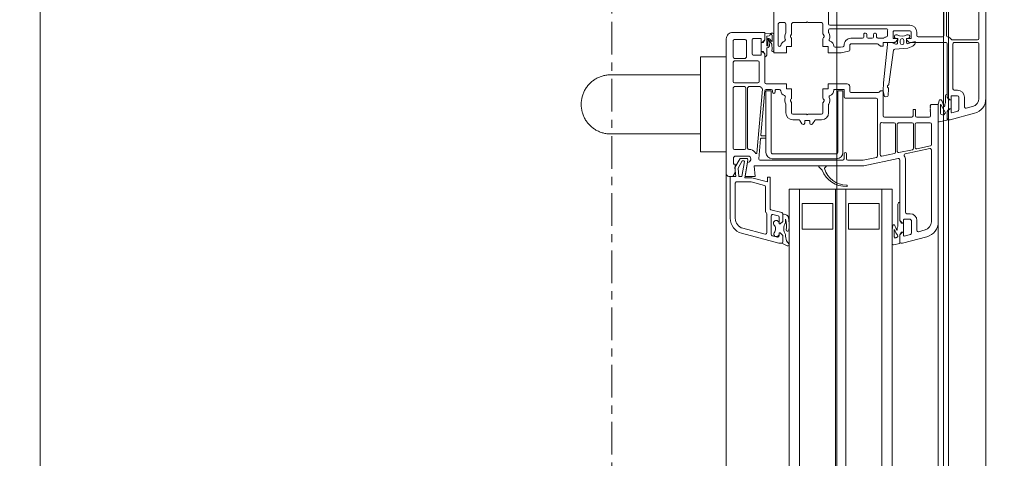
# Model space of a CAD drawing. Header units: millimetres. Extents: x -37728 to 44100, y 631619 to 691915.
# Tile 146 of 256: x 2992 to 3376, y 660927 to 661098. Entities that reach past the tile are written whole.
import ezdxf
from ezdxf import colors
from ezdxf.entities.mleader import LeaderData, LeaderLine
from ezdxf.math import Vec2, Vec3

# ---------------------------------------------------------------- set-up
doc = ezdxf.new("R2010")
doc.units = ezdxf.units.MM
doc.linetypes.add('Linia siatki', pattern=[2.2225, 1.27, -0.3175, 0.3175, -0.3175])
doc.layers.add('_XREF', color=7, linetype='Continuous')
for name, color, linetype, lineweight in [('A-DETL-GENF', 252, 'Continuous', 5), ('A-GENM', 252, 'Continuous', 5), ('A-GLAZ', 252, 'Continuous', 5), ('ins-opisy', 7, 'Continuous', 25), ('S-GRID', 252, 'Continuous', 5)]:
    doc.layers.add(name, color=color, linetype=linetype, lineweight=lineweight)
doc.styles.get("Standard").update_dxf_attribs({"font": 'arial.ttf'})

# ---------------------------------------------------------------- blocks, each defined once
blk = doc.blocks.new('Windows_S9000-Double-Vent-Window-with-Sashbars - O3 Windows_S9000-Double-Vent-Window-with-Sashbars 2-9225298-__-00_00 Przyziemie PB')
at = {"layer": 'A-DETL-GENF', "color": 252}
for p, q in [((-2.864, 13.4), (2.866, 13.4)), ((-2.864, 13.13), (0.54, 13.13)), ((0.59, 13.08), (0.59, 12.1)), ((0.69, 13.08), (0.69, 12.17)), ((2.866, 13.13), (0.74, 13.13)), ((3.252, 12.633), (3.184, 12.885)), ((3.445, 12.955), (3.698, 12.01)), ((2.55, 12.17), (2.55, 12.3)), ((2.77, 12.3), (2.77, 12.07)), ((2.82, 12.57), (3.204, 12.57)), ((3.31, 12.35), (2.82, 12.35)), ((3.422, 12.075), (3.358, 12.313)), ((0.74, 12.12), (2.5, 12.12)), ((2.82, 11.9), (0.74, 11.9)), ((2.819, 11.9), (2.715, 11.9)), ((2.79, 12.05), (2.92, 12.05)), ((2.891, 11.951), (2.819, 11.9)), ((2.819, 11.9), (2.891, 11.951)), ((2.891, 11.951), (2.819, 11.9)), ((2.92, 12), (2.82, 11.9)), ((2.92, 12.05), (2.92, 12)), ((3.27, 12.049), (2.92, 12.049)), ((2.92, 12.049), (2.92, 11.96)), ((3.27, 12), (3.27, 12.05)), ((3.27, 12.05), (3.403, 12.05)), ((3.27, 11.96), (3.27, 12.049)), ((3.37, 11.9), (3.27, 12)), ((3.37, 11.9), (3.298, 11.951)), ((3.711, 11.9), (3.37, 11.9)), ((3.654, 11.9), (3.37, 11.9)), ((3.698, 12.01), (3.7, 11.95)), ((3.778, 11.589), (3.711, 11.9)), ((0.428, 11.87), (-3.38, 11.87)), ((-2.03, 11.76), (0.42, 11.76)), ((0.47, 11.71), (0.47, 10.76)), ((0.69, 11.85), (0.69, 10.436)), ((2.775, 11.83), (3.043, 11.83)), ((2.975, 11.698), (2.923, 11.665)), ((2.923, 11.665), (2.923, 11.597)), ((2.923, 11.597), (3.087, 11.55)), ((3.172, 11.765), (2.975, 11.698)), ((3.043, 11.83), (3.095, 11.8)), ((3.087, 11.55), (3.776, 11.55)), ((3.095, 11.8), (3.159, 11.8)), ((3.098, 11.652), (3.431, 11.825)), ((3.108, 11.635), (3.098, 11.652)), ((3.1, 11.27), (3.1, 11.55)), ((3.1, 11.55), (7.665, 11.55)), ((3.46, 11.635), (3.108, 11.635)), ((3.431, 11.825), (3.516, 11.745)), ((3.484, 11.65), (3.46, 11.635)), ((3.516, 11.745), (3.484, 11.65)), ((3.776, 11.55), (3.778, 11.589)), ((3.14, 11.23), (3.1, 11.27)), ((3.16, 11.25), (3.14, 11.23)), ((3.18, 11.23), (3.16, 11.25)), ((3.2, 11.25), (3.18, 11.23)), ((3.22, 11.23), (3.2, 11.25)), ((3.24, 11.25), (3.22, 11.23)), ((3.26, 11.23), (3.24, 11.25)), ((3.28, 11.25), (3.26, 11.23)), ((3.3, 11.23), (3.28, 11.25)), ((3.32, 11.25), (3.3, 11.23)), ((3.34, 11.23), (3.32, 11.25)), ((3.36, 11.25), (3.34, 11.23)), ((3.38, 11.23), (3.36, 11.25)), ((3.4, 11.25), (3.38, 11.23)), ((3.55, 11.25), (3.4, 11.25)), ((3.6, 10.715), (3.6, 11.2)), ((3.82, 10.7), (3.82, 11.23)), ((3.87, 11.28), (4.666, 11.28)), ((4.714, 11.24), (4.827, 10.71)), ((5.026, 10.255), (4.821, 11.22)), ((4.87, 11.28), (7.665, 11.28)), ((7.984, 11.035), (8.052, 10.783)), ((8.245, 11.105), (8.5, 10.154)), ((0.02, 10.44), (0.02, 7.33)), ((0.24, 10.44), (0.24, 9.84)), ((0.42, 10.71), (0.29, 10.71)), ((0.52, 10.49), (0.29, 10.49)), ((0.54, 10.315), (0.54, 10.47)), ((0.54, 10.362), (0.54, 10.312)), ((0.675, 10.4), (0.59, 10.315)), ((0.69, 10.497), (0.658, 10.647)), ((0.658, 10.647), (0.719, 10.647)), ((0.736, 10.384), (0.69, 10.497)), ((0.755, 10.633), (0.819, 10.569)), ((0.83, 10.552), (0.907, 10.362)), ((0.907, 10.362), (0.949, 9.857)), ((3.3, 10.565), (3.3, 10.665)), ((3.3, 10.665), (3.55, 10.665)), ((3.55, 10.565), (3.3, 10.565)), ((3.6, 9.45), (3.6, 10.515)), ((3.82, 10), (3.82, 10.53)), ((4.778, 10.65), (3.87, 10.65)), ((3.87, 10.58), (4.814, 10.58)), ((4.863, 10.54), (4.976, 10.01)), ((7.35, 10.45), (7.35, 10.32)), ((7.57, 10.45), (7.57, 10.22)), ((8.004, 10.72), (7.62, 10.72)), ((8.11, 10.5), (7.62, 10.5)), ((8.222, 10.225), (8.158, 10.463)), ((0.54, 10.312), (0.691, 10.315)), ((0.59, 10.315), (0.54, 10.315)), ((0.704, 9.965), (0.54, 9.968)), ((0.54, 9.968), (0.54, 9.912)), ((0.54, 9.81), (0.54, 9.965)), ((0.54, 9.965), (0.59, 9.965)), ((0.59, 9.965), (0.675, 9.88)), ((0.612, 10.21), (0.702, 10.21)), ((0.702, 10.07), (0.612, 10.07)), ((5.205, 9.99), (5.49, 8.65)), ((7.62, 10.05), (5.254, 10.05)), ((7.3, 10.27), (5.255, 10.27)), ((6.915, 10.05), (7.619, 10.05)), ((6.975, 9.98), (7.843, 9.98)), ((7.59, 10.2), (7.72, 10.2)), ((7.619, 10.05), (7.691, 10.101)), ((7.72, 10.15), (7.62, 10.05)), ((7.72, 10.2), (7.72, 10.15)), ((8.07, 10.199), (7.72, 10.199)), ((7.72, 10.199), (7.72, 10.11)), ((7.843, 9.98), (7.895, 9.95)), ((8.07, 10.15), (8.07, 10.2)), ((8.07, 10.2), (8.203, 10.2)), ((8.07, 10.11), (8.07, 10.199)), ((8.17, 10.05), (8.07, 10.15)), ((8.17, 10.05), (8.098, 10.101)), ((8.511, 10.05), (8.17, 10.05)), ((8.45, 10.05), (8.17, 10.05)), ((8.5, 10.154), (8.5, 10.1)), ((8.565, 9.811), (8.511, 10.05)), ((0.29, 9.79), (0.52, 9.79)), ((0.69, 9.844), (0.69, 9.4)), ((0.69, 9.57), (0.69, 9.712)), ((0.693, 9.728), (0.752, 9.899)), ((0.992, 9.812), (2.318, 9.629)), ((2.49, 9.614), (2.75, 9.601)), ((3.82, 9.83), (3.82, 9.432)), ((4.927, 9.95), (3.87, 9.95)), ((4.963, 9.88), (3.87, 9.88)), ((5.116, 9.35), (5.012, 9.84)), ((6.4, 9.75), (6.4, 5.75)), ((57.9, 9.75), (6.4, 9.75)), ((7.895, 9.95), (7.979, 9.95)), ((8.248, 9.83), (8.141, 9.83)), ((8.141, 9.75), (8.516, 9.75)), ((0.16, 7.33), (0.16, 9.53)), ((0.29, 9.57), (0.425, 9.57)), ((0.53, 9.394), (0.53, 9.2)), ((0.769, 9.57), (0.69, 9.57)), ((0.69, 9.4), (0.84, 9.4)), ((0.84, 9.3), (0.765, 9.225)), ((2.261, 9.416), (0.769, 9.57)), ((0.84, 9.4), (0.84, 9.3)), ((2.577, 9.404), (2.261, 9.416)), ((2.569, 9.3), (2.569, 9.4)), ((2.569, 9.4), (3.55, 9.4)), ((2.625, 9.244), (2.569, 9.3)), ((2.76, 9.443), (2.577, 9.404)), ((2.64, 8.15), (2.64, 9.208)), ((2.797, 9.554), (2.8, 9.494)), ((3.854, 9.29), (5.067, 9.29)), ((6.4, 9.35), (57.9, 9.35)), ((6.95, 8.05), (6.95, 9.25)), ((6.95, 9.25), (7.95, 9.25)), ((7.95, 9.25), (7.95, 8.05)), ((0.33, 9.1), (0.33, 9.08)), ((0.48, 9.15), (0.38, 9.15)), ((0.38, 9.03), (0.48, 9.03)), ((0.53, 8.98), (0.53, 8.82)), ((0.75, 9.189), (0.75, 8.15)), ((2.86, 7.93), (2.86, 9.13)), ((2.91, 9.18), (5.112, 9.18)), ((5.161, 9.14), (5.27, 8.627)), ((0.33, 8.72), (0.33, 8.7)), ((0.48, 8.77), (0.38, 8.77)), ((0.38, 8.65), (0.48, 8.65)), ((0.53, 8.6), (0.53, 8.15)), ((5.27, 8.627), (5.27, 8.03)), ((5.49, 8.65), (5.49, 4.389)), ((0.8, 8.1), (0.987, 8.1)), ((1.036, 8.06), (1.099, 7.765)), ((2.4, 8.1), (2.59, 8.1)), ((7.95, 8.05), (6.95, 8.05)), ((0.858, 7.84), (0.88, 7.737)), ((0.88, 7.737), (0.88, 7.534)), ((1.099, 7.765), (1.1, 7.26)), ((2.3, 7.26), (2.3, 8)), ((2.52, 7.505), (2.52, 7.86)), ((2.54, 7.88), (2.81, 7.88)), ((2.567, 7.64), (2.567, 7.84)), ((2.567, 7.84), (4.967, 7.84)), ((5.22, 7.98), (5.02, 7.98)), ((5.02, 7.88), (5.22, 7.88)), ((5.27, 7.83), (5.27, 4.618)), ((6.4, 7.95), (57.9, 7.95)), ((4.967, 7.64), (2.567, 7.64)), ((5.017, 5.09), (5.017, 7.59)), ((5.217, 7.59), (5.217, 5.09)), ((6.4, 7.55), (57.9, 7.55)), ((6.95, 6.25), (6.95, 7.45)), ((6.95, 7.45), (7.95, 7.45)), ((7.95, 7.45), (7.95, 6.25)), ((-0.03, 7.28), (-2.03, 7.28)), ((-0.08, 7.01), (-0.08, 6.48)), ((0.347, 7.06), (-0.03, 7.06)), ((0.288, 7.28), (0.21, 7.28)), ((0.435, 7.103), (0.372, 7.067)), ((0.85, 7.06), (0.547, 7.06)), ((1.1, 7.26), (0.85, 7.26)), ((0.85, 7.26), (0.85, 7.06)), ((2.5, 7.26), (2.3, 7.26)), ((2.5, 7.06), (2.5, 7.26)), ((2.853, 7.06), (2.5, 7.06)), ((3.028, 7.067), (2.965, 7.103)), ((3.43, 7.06), (3.053, 7.06)), ((3.43, 7.28), (3.112, 7.28)), ((3.48, 6.48), (3.48, 7.01)), ((3.7, 6.781), (3.7, 7.01)), ((5.49, 6.918), (5.49, 7.162)), ((5.524, 7.176), (5.577, 7.122)), ((5.643, 7.023), (5.524, 6.904)), ((3.856, 6.656), (3.724, 6.739)), ((3.73, 6.375), (3.73, 6.525)), ((3.755, 6.55), (3.83, 6.55)), ((-0.08, 6.48), (-0.11, 6.45)), ((-0.11, 6.45), (-0.08, 6.42)), ((-0.08, 6.42), (-0.08, 5.89)), ((3.51, 6.45), (3.48, 6.48)), ((3.48, 6.42), (3.51, 6.45)), ((3.48, 5.89), (3.48, 6.42)), ((3.724, 6.161), (3.856, 6.244)), ((3.83, 6.35), (3.755, 6.35)), ((6.4, 6.15), (57.9, 6.15)), ((7.95, 6.25), (6.95, 6.25)), ((-0.03, 5.84), (0.347, 5.84)), ((0.372, 5.833), (0.435, 5.797)), ((0.547, 5.84), (0.85, 5.84)), ((0.85, 5.84), (0.85, 5.64)), ((2.5, 5.64), (2.5, 5.84)), ((2.5, 5.84), (2.853, 5.84)), ((2.965, 5.797), (3.028, 5.833)), ((3.053, 5.84), (3.43, 5.84)), ((3.7, 5.89), (3.7, 6.119)), ((6.4, 5.75), (57.9, 5.75)), ((-0.08, 5.37), (-0.08, 5.57)), ((-0.03, 5.62), (0.288, 5.62)), ((0.85, 5.64), (1.1, 5.64)), ((1.1, 5.64), (1.1, 5.15)), ((2.3, 4.85), (2.3, 5.64)), ((2.3, 5.64), (2.5, 5.64)), ((2.52, 5.25), (2.52, 5.366)), ((3.112, 5.62), (3.43, 5.62)), ((7.31, 5.463), (7.196, 5.037)), ((7.649, 5.5), (7.358, 5.5)), ((7.389, 5.5), (7.649, 5.5)), ((7.49, 5.72), (7.424, 5.674)), ((7.558, 5.6), (7.591, 5.614)), ((7.699, 5.6), (7.558, 5.6)), ((7.649, 5.5), (7.749, 5.4)), ((7.749, 5.4), (7.649, 5.5)), ((7.749, 5.4), (7.749, 5.35)), ((7.749, 5.35), (7.749, 5.4)), ((8.099, 5.4), (8.199, 5.5)), ((8.199, 5.5), (8.099, 5.4)), ((8.099, 5.35), (8.099, 5.4)), ((8.099, 5.4), (8.099, 5.35)), ((8.199, 5.5), (8.453, 5.5)), ((8.45, 5.5), (8.199, 5.5)), ((8.531, 5.74), (8.405, 5.641)), ((8.5, 5.348), (8.5, 5.452)), ((8.501, 5.464), (8.6, 5.673)), ((1.1, 5.15), (-1.709, 5.15)), ((0.798, 5.32), (-0.03, 5.32)), ((0.326, 5.046), (0.345, 4.8)), ((1.004, 5.15), (0.38, 5.15)), ((0.413, 5.08), (0.641, 5.08)), ((0.647, 5.062), (0.551, 4.982)), ((0.618, 4.961), (0.756, 5.075)), ((0.756, 5.075), (0.963, 5.08)), ((2.52, 4.85), (2.52, 5.05)), ((2.567, 4.84), (2.567, 5.04)), ((2.567, 5.04), (4.967, 5.04)), ((2.62, 5.2), (2.57, 5.2)), ((2.57, 5.1), (2.62, 5.1)), ((7.147, 5), (5.93, 5)), ((5.93, 5), (5.93, 4.9)), ((7.382, 5.113), (7.435, 5.313)), ((8.161, 5.05), (7.43, 5.05)), ((7.483, 5.35), (7.749, 5.35)), ((7.749, 5.35), (7.724, 5.35)), ((8.158, 5.35), (8.099, 5.35)), ((8.099, 5.35), (8.215, 5.35)), ((8.11, 3.895), (8.5, 5.348)), ((8.263, 5.287), (8.209, 5.087)), ((0.3, 3.55), (0.3, 4.8)), ((0.3, 4.8), (0.59, 4.8)), ((0.345, 4.8), (0.59, 4.8)), ((0.442, 4.87), (0.434, 4.967)), ((0.803, 4.87), (0.442, 4.87)), ((0.69, 4.65), (0.54, 4.65)), ((0.54, 4.65), (0.54, 4.35)), ((0.59, 4.894), (0.8, 4.92)), ((0.59, 4.8), (0.662, 4.749)), ((0.59, 4.8), (0.69, 4.7)), ((0.785, 4.978), (0.637, 4.96)), ((0.69, 4.74), (0.69, 4.651)), ((0.69, 4.7), (0.69, 4.65)), ((0.69, 4.651), (1.04, 4.651)), ((1.185, 4.87), (0.925, 4.87)), ((1.04, 4.7), (1.14, 4.8)), ((1.04, 4.651), (1.04, 4.74)), ((1.04, 4.65), (1.04, 4.7)), ((1.19, 4.65), (1.04, 4.65)), ((1.069, 4.749), (1.141, 4.8)), ((1.14, 4.8), (2.25, 4.8)), ((1.141, 4.8), (1.245, 4.8)), ((1.19, 4.35), (1.19, 4.65)), ((2.41, 4.18), (2.41, 4.609)), ((2.508, 4.705), (4.994, 4.487)), ((4.298, 4.649), (2.566, 4.8)), ((4.967, 4.84), (2.567, 4.84)), ((4.32, 4.818), (4.32, 4.669)), ((4.4, 4.838), (4.34, 4.838)), ((4.42, 4.656), (4.42, 4.818)), ((5.216, 4.568), (4.438, 4.636)), ((5.93, 4.9), (6.118, 4.9)), ((6.118, 4.9), (5.953, 4.287)), ((6.252, 4.783), (6.113, 4.266)), ((7.265, 4.82), (6.3, 4.82)), ((8.1, 4.87), (7.351, 4.87)), ((7.917, 3.946), (8.148, 4.807)), ((0.59, 4.3), (1.14, 4.3)), ((1.41, 3.62), (1.41, 4.53)), ((1.46, 4.58), (2.21, 4.58)), ((2.26, 4.53), (2.26, 3.62)), ((4.85, 4.239), (4.85, 4.18)), ((5.49, 4.389), (5.9, 4.425)), ((5.9, 4.425), (5.9, 4.03)), ((5.95, 4.261), (5.95, 4.016)), ((6.11, 4.24), (6.11, 3.71)), ((0.57, 4.03), (0.57, 3.62)), ((1.26, 4.08), (0.62, 4.08)), ((1.31, 3.62), (1.31, 4.03)), ((2.41, 3.62), (2.41, 4.01)), ((4.8, 4.13), (2.46, 4.13)), ((2.46, 4.06), (4.8, 4.06)), ((4.85, 4.01), (4.85, 3.62)), ((5.12, 4.189), (5.12, 3.63)), ((5.2, 4.089), (5.2, 3.835)), ((5.2, 3.835), (5.55, 3.632)), ((5.95, 4.016), (5.259, 4.138)), ((5.3, 3.916), (5.3, 3.988)), ((5.577, 3.756), (5.3, 3.916)), ((5.323, 4.007), (5.9, 3.906)), ((5.9, 4.03), (5.355, 4.126)), ((5.9, 3.906), (5.9, 3.79)), ((0.62, 3.57), (1.26, 3.57)), ((2.21, 3.57), (1.46, 3.57)), ((4.8, 3.57), (2.46, 3.57)), ((5.12, 3.63), (5.17, 3.58)), ((5.17, 3.58), (5.42, 3.58)), ((5.42, 3.58), (5.42, 3.65)), ((5.42, 3.65), (5.75, 3.65)), ((5.55, 3.632), (5.908, 3.67)), ((5.9, 3.79), (5.577, 3.756)), ((5.75, 3.65), (5.9, 3.55)), ((5.908, 3.67), (5.9, 3.45)), ((5.9, 3.55), (5.9, 3.4)), ((5.9, 3.45), (7.531, 3.45)), ((6.17, 3.65), (7.531, 3.65)), ((5.8, 3.3), (0.55, 3.3))]:
    blk.add_line(p, q, dxfattribs=at)
for centre, radius, start, end in [((0.54, 13.08), 0.05, 360, 90), ((0.74, 13.08), 0.05, 90, 180), ((2.866, 12.8), 0.6, 15, 90), ((2.866, 12.8), 0.33, 15, 90), ((2.82, 12.3), 0.27, 90, 180), ((2.82, 12.3), 0.05, 90, 180), ((3.204, 12.62), 0.05, 270, 15), ((3.31, 12.3), 0.05, 15, 90), ((0.428, 11.92), 0.05, 270, 347.3644), ((0.74, 11.85), 0.27, 128.6822, 167.3644), ((0.54, 12.1), 0.05, 308.6822, 0), ((0.74, 12.17), 0.05, 180, 270), ((0.74, 11.85), 0.05, 90, 180), ((2.5, 12.17), 0.05, 270, 0), ((2.775, 11.89), 0.06, 180, 270), ((2.79, 12.07), 0.02, 180, 270), ((2.92, 11.91), 0.05, 90.4543, 125.2176), ((3.269, 11.91), 0.05, 54.7976, 89.5457), ((3.403, 12.07), 0.02, 270, 15), ((3.65, 11.95), 0.0498, 273.8713, 0), ((0.42, 11.71), 0.05, 360, 90), ((3.159, 11.78), 0.02, 309.6852, 90), ((7.665, 10.95), 0.6, 15, 90), ((3.55, 11.2), 0.05, 0, 90), ((3.87, 11.23), 0.05, 90, 180), ((4.666, 11.23), 0.05, 12, 90), ((4.87, 11.23), 0.05, 90, 192), ((7.665, 10.95), 0.33, 15, 90), ((0.42, 10.76), 0.05, 270, 0), ((8.004, 10.77), 0.05, 270, 15), ((0.29, 10.44), 0.27, 90, 180), ((0.29, 10.44), 0.05, 90, 180), ((0.465, 10.362), 0.075, 360, 204.9783), ((0.52, 10.47), 0.02, 360, 90), ((0.64, 10.436), 0.05, 315, 0), ((0.69, 10.365), 0.05, 271.0535, 22.1539), ((0.719, 10.597), 0.05, 45, 90), ((0.783, 10.533), 0.05, 22.1539, 45), ((3.55, 10.715), 0.05, 270, 0), ((3.55, 10.515), 0.05, 0, 90), ((3.87, 10.7), 0.05, 180, 270), ((3.87, 10.53), 0.05, 90, 180), ((4.778, 10.7), 0.05, 270, 12), ((4.814, 10.53), 0.05, 12, 90), ((7.62, 10.45), 0.27, 90, 180), ((7.62, 10.45), 0.05, 90, 180), ((8.11, 10.45), 0.05, 15, 90), ((0.02, 10.137), 0.423, 332.8319, 27.1681), ((0.612, 10.14), 0.07, 90, 270), ((0.702, 10.14), 0.07, 270, 90), ((0.705, 9.915), 0.05, 340.7852, 90.8692), ((3.87, 10), 0.05, 180, 270), ((4.927, 10), 0.05, 270, 12), ((5.075, 10.265), 0.05, 192, 304.1212), ((5.255, 10), 0.27, 90, 124.1212), ((5.254, 10), 0.05, 90, 192), ((6.975, 10.04), 0.06, 180, 270), ((7.3, 10.32), 0.05, 270, 0), ((7.59, 10.22), 0.02, 180, 270), ((7.72, 10.06), 0.05, 90.4543, 125.2176), ((7.527, 10.923), 1.171, 292.1252, 305.3392), ((8.069, 10.06), 0.05, 54.7824, 89.5457), ((8.203, 10.22), 0.02, 270, 15), ((8.228, 9.935), 0.04, 26.0256, 126.1477), ((8.45, 10.1), 0.05, 270.1638, 0), ((0.21, 9.53), 0.05, 75.5225, 180), ((0.29, 9.84), 0.05, 180, 270), ((0.465, 9.912), 0.075, 155.0217, 0), ((0.52, 9.81), 0.02, 270, 0), ((0.64, 9.844), 0.05, 0, 45), ((0.74, 9.712), 0.05, 160.7852, 180), ((0.999, 9.861), 0.05, 184.487, 262.1536), ((2.311, 9.579), 0.05, 22.5844, 82.5844), ((2.403, 9.618), 0.05, 202.5844, 327.2694), ((2.488, 9.564), 0.05, 87.2694, 147.2694), ((2.747, 9.551), 0.05, 2.6566, 87.2694), ((3.87, 9.83), 0.05, 90, 180), ((4.963, 9.83), 0.05, 12, 90), ((7.819, 9.817), 0.04, 109.8534, 260.5386), ((7.096, 11.751), 2.025, 290.4998, 296.0245), ((8.141, 11.75), 2, 260.5386, 270), ((8.141, 11.75), 1.92, 264.8462, 270), ((7.979, 9.94), 0.01, 300.5908, 90), ((8.298, 9.807), 0.055, 82.4872, 155.6849), ((8.516, 10.075), 0.28, 206.0256, 217.151), ((8.323, 9.892), 0.035, 162.3253, 238.9059), ((8.516, 9.8), 0.05, 270, 12.6302), ((0.29, 9.84), 0.27, 255.5225, 270), ((0.425, 9.52), 0.05, 10.1537, 90), ((0.71, 9.571), 0.24, 190.1537, 217.5235), ((0.48, 9.2), 0.05, 270, 0), ((0.48, 9.394), 0.05, 0, 37.5235), ((0.8, 9.189), 0.05, 135, 180), ((2.59, 9.208), 0.05, 0, 45), ((2.75, 9.492), 0.05, 281.9818, 2.6566), ((3.55, 9.45), 0.05, 270, 0), ((3.854, 9.34), 0.05, 160.1013, 270), ((3.6, 9.432), 0.22, 340.1013, 0), ((5.067, 9.34), 0.05, 270, 12), ((0.38, 9.1), 0.05, 90, 180), ((0.38, 9.08), 0.05, 180, 270), ((0.48, 8.98), 0.05, 360, 90), ((0.48, 8.82), 0.05, 270, 0), ((2.91, 9.13), 0.05, 90, 180), ((5.112, 9.13), 0.05, 12, 90), ((0.38, 8.72), 0.05, 90, 180), ((0.38, 8.7), 0.05, 180, 270), ((0.48, 8.6), 0.05, 360, 90), ((0.8, 8.15), 0.27, 180, 271.6276), ((0.8, 8.15), 0.05, 180, 270), ((0.987, 8.05), 0.05, 12, 90), ((2.4, 8), 0.1, 90, 180), ((2.59, 8.15), 0.05, 270, 0), ((0.809, 7.83), 0.05, 12, 91.6276), ((2.54, 7.86), 0.02, 90, 180), ((2.81, 7.93), 0.05, 270, 0), ((4.967, 7.59), 0.25, 360, 90), ((5.02, 7.93), 0.05, 90, 270), ((5.22, 8.03), 0.05, 270, 0), ((5.22, 7.83), 0.05, 0, 90), ((5.343, 7.979), 0.898, 286.4755, 0.1126), ((5.32, 7.944), 0.971, 290.55, 2.5409), ((6.265, 7.983), 0.025, 7.3608, 187.3608), ((-0.03, 7.33), 0.05, 270, 360), ((0.21, 7.33), 0.05, 180, 270), ((0.288, 7.33), 0.05, 270, 302.4617), ((0.46, 7.06), 0.27, 65.257, 122.4617), ((0.594, 7.351), 0.05, 245.257, 341.5112), ((0.85, 7.265), 0.22, 94.248, 161.5112), ((0.83, 7.534), 0.05, 274.248, 0), ((2.54, 7.505), 0.02, 180, 272.388), ((2.55, 7.265), 0.22, 18.4888, 92.388), ((2.806, 7.351), 0.05, 198.4888, 294.743), ((2.94, 7.06), 0.27, 57.5383, 114.743), ((3.112, 7.33), 0.05, 237.5383, 270), ((4.967, 7.59), 0.05, 0, 90), ((-0.03, 7.01), 0.05, 90, 180), ((0.347, 7.11), 0.05, 270, 300), ((0.46, 7.06), 0.05, 30, 120), ((0.547, 7.11), 0.05, 210, 270), ((2.853, 7.11), 0.05, 270, 330), ((2.94, 7.06), 0.05, 60, 150), ((3.053, 7.11), 0.05, 240, 270), ((3.43, 7.01), 0.27, 360, 90), ((3.43, 7.01), 0.05, 0, 90), ((5.51, 7.162), 0.02, 45, 180), ((5.51, 6.918), 0.02, 180, 315), ((5.592, 7.136), 0.02, 225, 286.4755), ((5.679, 6.988), 0.05, 110.55, 135), ((3.75, 6.781), 0.05, 180, 238), ((3.755, 6.525), 0.025, 90, 180), ((3.83, 6.6), 0.05, 270, 360), ((3.83, 6.613), 0.05, 0, 58), ((3.75, 6.119), 0.05, 122, 180), ((3.755, 6.375), 0.025, 180, 270), ((3.83, 6.3), 0.05, 360, 90), ((3.83, 6.287), 0.05, 302, 360), ((-0.03, 5.89), 0.05, 180, 270), ((0.347, 5.79), 0.05, 60, 90), ((0.46, 5.84), 0.05, 240, 330), ((0.547, 5.79), 0.05, 90, 150), ((2.853, 5.79), 0.05, 30, 90), ((2.94, 5.84), 0.05, 210, 300), ((3.053, 5.79), 0.05, 90, 120), ((3.43, 5.89), 0.05, 270, 0), ((3.43, 5.89), 0.27, 270, 360), ((-0.03, 5.57), 0.05, 90, 180), ((-0.03, 5.37), 0.05, 180, 270), ((0.288, 5.57), 0.05, 57.5383, 90), ((0.46, 5.84), 0.27, 237.5383, 294.743), ((0.594, 5.549), 0.05, 18.4888, 114.743), ((0.85, 5.635), 0.22, 198.4888, 258.9563), ((0.798, 5.37), 0.05, 270, 78.9563), ((2.57, 5.366), 0.05, 94.248, 180), ((2.55, 5.635), 0.22, 274.248, 341.5112), ((2.806, 5.549), 0.05, 65.257, 161.5112), ((2.94, 5.84), 0.27, 245.257, 302.4617), ((3.112, 5.57), 0.05, 90, 122.4617), ((7.358, 5.45), 0.05, 90, 165), ((7.651, 5.514), 0.281, 149.3047, 178.7103), ((7.389, 5.52), 0.02, 178.7103, 270), ((7.452, 5.633), 0.05, 124.5336, 150.296), ((7.781, 4.203), 1.544, 82.2923, 100.8695), ((7.821, 4.783), 0.862, 79.1393, 105.4159), ((7.933, 6.021), 0.481, 240.946, 298.7114), ((7.981, 5.68), 0.05, 272.2776, 353.0554), ((7.981, 5.684), 0.05, 16.5347, 81.3481), ((7.971, 5.681), 0.06, 353.0554, 16.5347), ((7.995, 7.258), 1.668, 275.8112, 284.2165), ((8.45, 5.45), 0.05, 2, 90), ((8.453, 5.45), 0.05, 16.644, 90), ((8.557, 5.698), 0.0494, 330.0258, 121.1785), ((0.545, 5.063), 0.22, 167.4904, 184.4585), ((0.38, 5.1), 0.05, 90, 167.4904), ((0.394, 5.031), 0.027, 116.8257, 269.9289), ((0.371, 5.077), 0.025, 296.8257, 337.4126), ((0.413, 5.06), 0.02, 90, 157.4126), ((0.394, 4.964), 0.04, 4.4585, 89.9289), ((0.583, 4.943), 0.05, 129.9917, 277.0491), ((0.641, 5.07), 0.01, 309.9917, 90), ((1.004, 5.107), 0.0425, 229.4134, 90), ((2.57, 5.25), 0.05, 180, 270), ((2.57, 5.05), 0.05, 90, 180), ((2.62, 5.15), 0.05, 270, 90), ((4.967, 5.09), 0.05, 270, 0), ((4.967, 5.09), 0.25, 270, 360), ((7.147, 5.05), 0.05, 270, 345), ((7.43, 5.1), 0.05, 165, 270), ((7.483, 5.3), 0.05, 90, 165), ((7.721, 5.241), 0.109, 88.4079, 301.9792), ((7.94, 5.004), 0.216, 44.5045, 138.3537), ((8.138, 5.249), 0.103, 244.8309, 78.5445), ((8.161, 5.1), 0.05, 270, 345), ((8.215, 5.3), 0.05, 345, 90), ((0.596, 4.938), 0.02, 139.0752, 299.4087), ((0.598, 4.983), 0.03, 256.6388, 313.0422), ((0.641, 4.93), 0.03, 97.0491, 181.8451), ((0.691, 4.79), 0.05, 234.7933, 269.5457), ((0.797, 4.879), 0.1, 9.2336, 97.0491), ((0.803, 4.895), 0.025, 270, 97.0491), ((0.925, 4.9), 0.03, 189.2336, 270), ((1.04, 4.79), 0.05, 270.4543, 305.2176), ((1.185, 4.81), 0.06, 360, 90), ((2.25, 4.85), 0.05, 270, 0), ((2.46, 4.609), 0.05, 131.0145, 180), ((2.25, 4.85), 0.27, 311.0145, 322.4607), ((2.504, 4.655), 0.05, 85, 142.4607), ((2.57, 4.85), 0.05, 180, 265), ((4.3, 4.669), 0.02, 265, 0), ((4.34, 4.818), 0.02, 90, 180), ((4.4, 4.818), 0.02, 0, 90), ((4.44, 4.656), 0.02, 180, 265), ((5.22, 4.618), 0.05, 265, 0), ((6.3, 4.77), 0.05, 90, 165), ((7.265, 4.87), 0.05, 270, 330), ((7.351, 4.82), 0.05, 90, 150), ((8.1, 4.82), 0.05, 345, 90), ((0.59, 4.35), 0.05, 180, 270), ((1.14, 4.35), 0.05, 270, 0), ((1.46, 4.53), 0.05, 90, 180), ((2.21, 4.53), 0.05, 0, 90), ((4.9, 4.239), 0.05, 160.3944, 180), ((5.225, 4.124), 0.395, 124.0712, 160.3944), ((4.993, 4.467), 0.02, 304.0712, 85), ((5.23, 4.13), 0.125, 358.2162, 151.6424), ((6.05, 4.261), 0.1, 165, 180), ((6.21, 4.24), 0.1, 165, 180), ((0.62, 4.03), 0.05, 90, 180), ((1.26, 4.03), 0.05, 360, 90), ((2.46, 4.18), 0.05, 180, 270), ((2.46, 4.01), 0.05, 90, 180), ((4.8, 4.18), 0.05, 270, 0), ((4.8, 4.01), 0.05, 0, 90), ((5.25, 4.089), 0.05, 80, 180), ((5.32, 3.988), 0.02, 80, 180), ((7.531, 4.05), 0.4, 270, 345), ((7.531, 4.05), 0.6, 270, 345), ((0.55, 3.55), 0.25, 180, 270), ((0.62, 3.62), 0.05, 180, 270), ((1.26, 3.62), 0.05, 270, 0), ((1.46, 3.62), 0.05, 180, 270), ((2.21, 3.62), 0.05, 270, 0), ((2.46, 3.62), 0.05, 180, 270), ((4.8, 3.62), 0.05, 270, 0), ((6.17, 3.71), 0.06, 180, 270), ((5.8, 3.4), 0.1, 270, 0)]:
    blk.add_arc(centre, radius, start, end, dxfattribs=at)
at = {"layer": 'A-GENM', "color": 252}
for p, q in [((-65.217, 13.4), (65.217, 13.4)), ((5.383, 11.55), (58.917, 11.55)), ((3.175, 3.3), (61.125, 3.3))]:
    blk.add_line(p, q, dxfattribs=at)
at = {"layer": 'A-GLAZ', "color": 252}
for p, q in [((69, 11.95), (-69, 11.95)), ((-69, 11.75), (69, 11.75)), ((69, 7.6), (-69, 7.6)), ((4.95, 3.3), (1.25, 3.3)), ((1.25, 3.3), (1.25, 2.3)), ((4.95, 2.3), (4.95, 3.3)), ((1.25, 2.3), (4.95, 2.3)), ((1.95, 2.3), (1.95, -1.2)), ((4.25, -1.2), (4.25, 2.3)), ((-69, -23.4), (69, -23.4))]:
    blk.add_line(p, q, dxfattribs=at)
for points, knots in [([(1.95, -1.2), (1.95, -1.225), (1.952, -1.275), (1.959, -1.35), (1.971, -1.425), (1.988, -1.498), (2.01, -1.569), (2.037, -1.64), (2.068, -1.709), (2.103, -1.775), (2.143, -1.839), (2.202, -1.921), (2.268, -1.997), (2.341, -2.065), (2.419, -2.129), (2.523, -2.199), (2.659, -2.265), (2.849, -2.33), (3, -2.35), (3.1, -2.35)], [0.5, 0.5, 0.5, 0.5, 0.5208333, 0.5416667, 0.5625, 0.5833333, 0.6041667, 0.625, 0.6458333, 0.6666667, 0.6875, 0.7083333, 0.75, 0.7708333, 0.7916667, 0.8333333, 0.875, 0.9166667, 1, 1, 1, 1]), ([(3.1, -2.35), (3.2, -2.35), (3.351, -2.33), (3.541, -2.265), (3.677, -2.199), (3.781, -2.129), (3.859, -2.065), (3.932, -1.997), (4.015, -1.902), (4.085, -1.797), (4.132, -1.709), (4.163, -1.64), (4.19, -1.569), (4.212, -1.498), (4.229, -1.425), (4.241, -1.35), (4.248, -1.275), (4.25, -1.225), (4.25, -1.2)], [0, 0, 0, 0, 0.0833333, 0.125, 0.1666667, 0.2083333, 0.2291667, 0.25, 0.2916667, 0.3333333, 0.3541667, 0.375, 0.3958333, 0.4166667, 0.4375, 0.4583333, 0.4791667, 0.5, 0.5, 0.5, 0.5])]:
    blk.add_open_spline(points, degree=3, knots=knots, dxfattribs=at)
blk = doc.blocks.new('A$C4e31ac75')
at = {"layer": 'S-GRID', "linetype": 'Linia siatki'}
blk.add_line((0, 934.939), (0, -178.698), dxfattribs=at)
at = {"layer": 'A-GLAZ', "rotation": 270}
blk.add_blockref('Windows_S9000-Double-Vent-Window-with-Sashbars - O3 Windows_S9000-Double-Vent-Window-with-Sashbars 2-9225298-__-00_00 Przyziemie PB', (1.15, 581.45), dxfattribs=at)

msp = doc.modelspace()

# ---------------------------------------------------------------- block references
at = {"layer": '_XREF', "xscale": 10, "yscale": 10, "zscale": 10}
msp.add_blockref('A$C4e31ac75', (3222.83, 655281.12), dxfattribs=at)

# ---------------------------------------------------------------- next in the draw order: leaders
at = {"layer": 'ins-opisy'}
ml = msp.add_multileader_mtext('Standard', dxfattribs=at)
ml.set_content('\\A1;\\pxi0.0017;{\\fArial|b0|i1|c238|p34;\\W0.8;Zestaw przyłączeniowy \\P\\pi0;z filtrem siatkowym\\Pzaworami odcinającymi\\Pwodomierzem (w przypadku braku \\Pstudni wodomierzowej na przyłączu)\\Pzaworem antyskażeniowym EA}', color=256)
ml.set_leader_properties()
ml.build(insert=Vec2(0, 0))
ml.multileader.update_dxf_attribs({"text_left_attachment_type": 6, "text_right_attachment_type": 6, "dogleg_length": 0, "arrow_head_size": 100})
ctx = ml.context
ctx.base_point, ctx.char_height, ctx.arrow_head_size, ctx.landing_gap_size, ctx.plane_origin = Vec3(-10300.15, 662380.03), 120, 100, 50, Vec3(-11157, 664262.18)
ctx.left_attachment, ctx.right_attachment = 6, 6
notes = []
notes.append((ctx, [(1, (1, 1, 0), (-8058.81, 662380.03), (-1, 0), 0, [(0, [(-6717.22, 660997.04)], 0, [])])]))
ctx.mtext.insert, ctx.mtext.rotation, ctx.mtext.width, ctx.mtext.line_spacing_factor = Vec3(-10250.15, 662535.31), 6.283185, 51080.1569, 0.85
for ctx, leaders in notes:
    for number, flags, end, landing, length, lines in leaders:
        leader = LeaderData()
        leader.index, (leader.has_last_leader_line, leader.has_dogleg_vector, leader.attachment_direction) = number, flags
        leader.last_leader_point, leader.dogleg_vector, leader.dogleg_length = Vec3(end), Vec3(landing), length
        for number, points, colour, breaks in lines:
            line = LeaderLine()
            line.index, line.vertices, line.color, line.breaks = number, Vec3.list(points), colors.encode_raw_color(colour), breaks
            leader.lines.append(line)
        ctx.leaders.append(leader)

doc.saveas('drawing.dxf')
